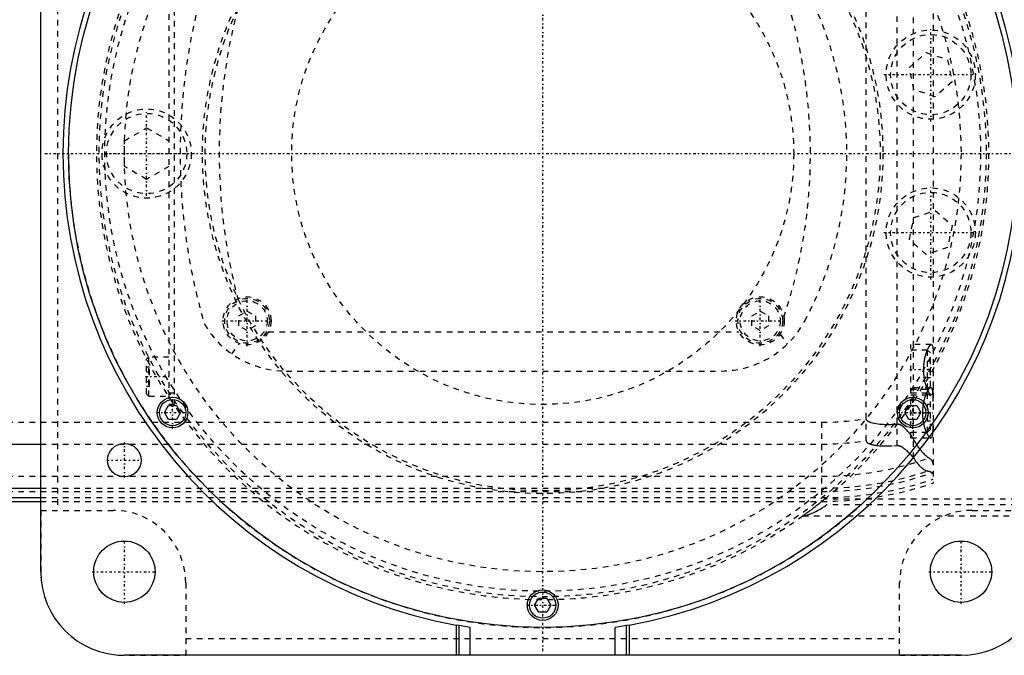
# Model space of a CAD drawing. Extents: x -502 to 174, y -90 to 90.
# Tile 11 of 13: x -94 to 83, y -90 to 24. Entities that reach past the tile are written whole.
import ezdxf

# ---------------------------------------------------------------- set-up
doc = ezdxf.new("R2010")
doc.units = 0
doc.linetypes.add('CENTER', pattern=[1.5, 0.45, -0.5, 0.05, -0.5])
doc.linetypes.add('DASHED', pattern=[2, 1, -1])
for name, color, linetype in [('AM_0', 7, 'CONTINUOUS'), ('AM_3', 7, 'DASHED'), ('AM_7', 7, 'CENTER')]:
    doc.layers.add(name, color=color, linetype=linetype)

msp = doc.modelspace()

# ---------------------------------------------------------------- linework, layer by layer
at = {"layer": 'AM_0', "color": 7, "linetype": 'CONTINUOUS'}
for p, q in [((-90, -75), (-90, 75)), ((-67.79, -46.46), (-67.07, -45.21)), ((-67.07, -45.21), (-65.63, -45.21)), ((-65.63, -45.21), (-64.91, -46.46)), ((64.91, -46.46), (65.63, -45.21)), ((65.63, -45.21), (67.07, -45.21)), ((67.07, -45.21), (67.79, -46.46)), ((-67.07, -47.71), (-67.79, -46.46)), ((-64.91, -46.46), (-65.63, -47.71)), ((65.63, -47.71), (64.91, -46.46)), ((67.79, -46.46), (67.07, -47.71)), ((-65.63, -47.71), (-67.07, -47.71)), ((67.07, -47.71), (65.63, -47.71)), ((-240, -52.11), (-90, -52.11)), ((-240, -60.02), (-90, -60.02)), ((-240, -61.72), (-90, -61.72)), ((-240, -62.39), (-90, -62.39)), ((-1.44, -81), (-0.72, -79.75)), ((-0.72, -82.25), (-1.44, -81)), ((-0.72, -79.75), (0.72, -79.75)), ((0.72, -79.75), (1.44, -81)), ((1.44, -81), (0.72, -82.25)), ((0.72, -82.25), (-0.72, -82.25)), ((-15.5, -84.59), (-15.5, -90)), ((-15, -84.68), (-15.5, -84.59)), ((-15, -90), (-15, -84.68)), ((-13, -85.01), (-15, -84.68)), ((15, -84.68), (13, -85.01)), ((15.5, -84.59), (15, -84.68)), ((15, -90), (15, -84.68)), ((15.5, -84.59), (15.5, -90)), ((-13, -90), (-13, -85.01)), ((13, -90), (13, -85.01)), ((75, -90), (-75, -90))]:
    msp.add_line(p, q, dxfattribs=at)
for centre, radius in [((0, 0), 85), ((-66.35, -46.46), 2.75), ((-66.35, -46.46), 2.35), ((66.35, -46.46), 2.75), ((66.35, -46.46), 2.35), ((-75, -55), 3), ((-75, -75), 5.5), ((75, -75), 5.5), ((0, -81), 2.75), ((0, -81), 2.35)]:
    msp.add_circle(centre, radius, dxfattribs=at)
for centre, radius, start, end in [((0, 0), 86, 100.3833, 259.6167), ((0, 0), 86, 280.3833, 79.6167), ((-75, -75), 15, 180, 270), ((75, -75), 15, 270, 0)]:
    msp.add_arc(centre, radius, start, end, dxfattribs=at)
at = {"layer": 'AM_3', "color": 6, "linetype": 'DASHED'}
for p, q in [((-87, 64), (-87, -64)), ((70, 59.1), (70, -59.1)), ((66.48, -54.6), (66.48, 54.6)), ((58, -51.49), (58, 51.49)), ((63.58, -52.38), (63.58, 52.38)), ((-67, 45), (-67, -45)), ((-66, -45.21), (-66, 45.21)), ((65.74, 15.44), (68.77, 18.12)), ((68.77, 18.12), (72.6, 16.83)), ((72.6, 16.83), (73.41, 12.87)), ((66.55, 11.48), (65.74, 15.44)), ((73.41, 12.87), (70.38, 10.19)), ((70.38, 10.19), (66.55, 11.48)), ((-75, 2.31), (-71, 4.62)), ((-71, 4.62), (-67, 2.31)), ((-75, -2.31), (-75, 2.31)), ((-71, -4.62), (-75, -2.31)), ((-67, -2.31), (-71, -4.62)), ((66.55, -11.48), (70.38, -10.19)), ((70.38, -10.19), (73.41, -12.87)), ((65.74, -15.44), (66.55, -11.48)), ((73.41, -12.87), (72.6, -16.83)), ((68.77, -18.12), (65.74, -15.44)), ((72.6, -16.83), (68.77, -18.12)), ((-54.5, -29.13), (-53, -28.27)), ((-54.5, -30.87), (-54.5, -29.13)), ((-53, -28.27), (-51.5, -29.13)), ((-51.5, -29.13), (-51.5, -30.87)), ((37.5, -29.13), (39, -28.27)), ((37.5, -30.87), (37.5, -29.13)), ((39, -28.27), (40.5, -29.13)), ((40.5, -29.13), (40.5, -30.87)), ((-53, -31.73), (-54.5, -30.87)), ((-51.5, -30.87), (-53, -31.73)), ((39, -31.73), (37.5, -30.87)), ((40.5, -30.87), (39, -31.73)), ((-49.19, -32), (35.19, -32)), ((42.58, -32.38), (43.84, -34.2)), ((-55.72, -35.94), (-54.39, -34.07)), ((69.69, -34.25), (66, -34.25)), ((66, -51), (66, -34.25)), ((69, -35.25), (66, -35.25)), ((69.5, -35.75), (69, -35.25)), ((69, -42.25), (69, -35.25)), ((-70.6, -36.5), (-71, -36.9)), ((-71, -43.1), (-71, -36.9)), ((-67, -36.5), (-70.6, -36.5)), ((-70.6, -43.5), (-70.6, -36.5)), ((69.5, -41.75), (69.5, -35.75)), ((-71, -38.27), (-70.5, -38.27)), ((-70.5, -41.73), (-70.5, -38.27)), ((69.5, -37.25), (69, -37.25)), ((69.5, -38.75), (69, -38.75)), ((-71, -39.13), (-70.5, -39.13)), ((-46, -39), (32, -39)), ((69.5, -40.25), (69, -40.25)), ((-71, -40.87), (-70.5, -40.87)), ((-71, -41.73), (-70.5, -41.73)), ((69.59, -42), (66, -42)), ((66, -42.25), (69, -42.25)), ((69, -42.25), (69.5, -41.75)), ((-71, -43.1), (-70.6, -43.5)), ((-70.6, -43.5), (-67, -43.5)), ((-66, -43), (-67, -43)), ((69, -43), (66, -43)), ((66, -43.25), (69.69, -43.25)), ((69.5, -43.5), (69, -43)), ((69, -50), (69, -43)), ((69.5, -49.5), (69.5, -43.5)), ((-66, -45), (-67, -45)), ((69.5, -45), (69, -45)), ((69.5, -46.5), (69, -46.5)), ((-240, -48.19), (50, -48.19)), ((50, -48.19), (50, -62.39)), ((69.5, -48), (69, -48)), ((66, -50), (69, -50)), ((66, -51), (69.59, -51)), ((69, -50), (69.5, -49.5)), ((-90, -52.11), (50, -52.11)), ((-240, -57.89), (50, -57.89)), ((-240, -60.6), (50, -60.6)), ((-90, -60.02), (50, -60.02)), ((-90, -61.72), (50, -61.72)), ((-90, -62.39), (50, -62.39)), ((125, -62), (50.56, -62)), ((125, -63), (50.91, -63)), ((-89.96, -64), (-89.96, -76.12)), ((-89.96, -64), (-77, -64)), ((46.64, -65), (90, -65)), ((77, -64), (89.96, -64)), ((-64, -77), (-64, -89.96)), ((64, -89.96), (64, -77)), ((-64, -87), (64, -87)), ((-76.12, -89.96), (-64, -89.96)), ((64, -89.96), (76.12, -89.96))]:
    msp.add_line(p, q, dxfattribs=at)
for points in [[(68.45, -40.43, 0), (68.45, -40.39, 0), (68.44, -40.31, 0), (68.42, -40.23, 0), (68.42, -40.19, 0), (68.41, -40.15, 0), (68.4, -40.07, 0), (68.39, -39.99, 0), (68.38, -39.91, 0), (68.37, -39.83, 0), (68.37, -39.75, 0), (68.36, -39.71, 0), (68.36, -39.67, 0), (68.35, -39.59, 0), (68.34, -39.51, 0), (68.34, -39.43, 0), (68.33, -39.34, 0), (68.33, -39.26, 0), (68.33, -39.22, 0), (68.33, -39.18, 0), (68.32, -39.1, 0), (68.32, -39.02, 0), (68.32, -38.98, 0), (68.32, -38.94, 0), (68.32, -38.86, 0), (68.32, -38.78, 0), (68.32, -38.74, 0), (68.32, -38.7, 0), (68.32, -38.62, 0), (68.32, -38.54, 0), (68.32, -38.46, 0), (68.32, -38.38, 0), (68.33, -38.3, 0), (68.33, -38.26, 0), (68.33, -38.22, 0), (68.33, -38.13, 0), (68.34, -38.05, 0), (68.35, -37.97, 0), (68.35, -37.89, 0), (68.36, -37.81, 0), (68.36, -37.77, 0), (68.37, -37.73, 0), (68.38, -37.65, 0), (68.38, -37.57, 0), (68.39, -37.49, 0), (68.4, -37.41, 0), (68.42, -37.33, 0), (68.42, -37.29, 0), (68.43, -37.25, 0), (68.44, -37.17, 0), (68.45, -37.09, 0), (68.46, -37.02, 0), (68.48, -36.94, 0), (68.49, -36.86, 0), (68.5, -36.83, 0), (68.51, -36.79, 0), (68.52, -36.71, 0), (68.54, -36.64, 0), (68.55, -36.57, 0), (68.57, -36.5, 0), (68.59, -36.43, 0), (68.59, -36.39, 0), (68.6, -36.36, 0), (68.62, -36.29, 0), (68.64, -36.22, 0), (68.65, -36.19, 0), (68.66, -36.15, 0), (68.67, -36.09, 0), (68.69, -36.02, 0), (68.7, -35.99, 0), (68.71, -35.96, 0), (68.73, -35.9, 0), (68.75, -35.84, 0), (68.77, -35.78, 0), (68.79, -35.72, 0), (68.81, -35.66, 0), (68.82, -35.63, 0), (68.83, -35.6, 0), (68.85, -35.55, 0), (68.87, -35.5, 0), (68.89, -35.44, 0), (68.91, -35.39, 0), (68.93, -35.34, 0), (68.94, -35.31, 0), (68.95, -35.29, 0), (68.97, -35.24, 0), (68.99, -35.19, 0), (69.01, -35.14, 0), (69.03, -35.09, 0), (69.05, -35.05, 0), (69.06, -35.02, 0), (69.07, -35, 0), (69.09, -34.96, 0), (69.12, -34.91, 0), (69.14, -34.87, 0), (69.16, -34.83, 0), (69.18, -34.79, 0), (69.19, -34.77, 0), (69.2, -34.75, 0), (69.22, -34.72, 0), (69.24, -34.68, 0), (69.26, -34.65, 0), (69.28, -34.61, 0), (69.3, -34.58, 0), (69.31, -34.57, 0), (69.33, -34.55, 0), (69.35, -34.52, 0), (69.37, -34.5, 0), (69.38, -34.48, 0), (69.39, -34.47, 0), (69.41, -34.44, 0), (69.42, -34.42, 0), (69.43, -34.41, 0), (69.44, -34.4, 0), (69.46, -34.38, 0), (69.48, -34.36, 0), (69.5, -34.34, 0), (69.52, -34.33, 0), (69.54, -34.31, 0), (69.54, -34.31, 0), (69.55, -34.3, 0), (69.57, -34.29, 0), (69.59, -34.28, 0), (69.6, -34.27, 0), (69.62, -34.26, 0), (69.63, -34.26, 0), (69.64, -34.26, 0), (69.65, -34.25, 0), (69.66, -34.25, 0), (69.68, -34.25, 0), (69.69, -34.25, 0)], [(69.69, -34.25, 0), (69.7, -34.25, 0), (69.74, -34.26, 0), (69.78, -34.28, 0), (69.79, -34.3, 0), (69.81, -34.32, 0), (69.84, -34.36, 0), (69.87, -34.42, 0), (69.89, -34.48, 0), (69.91, -34.56, 0), (69.93, -34.65, 0), (69.94, -34.7, 0), (69.95, -34.75, 0), (69.96, -34.86, 0), (69.97, -34.99, 0), (69.98, -35.11, 0), (69.99, -35.25, 0), (69.99, -35.4, 0), (69.99, -35.47, 0), (70, -35.55, 0), (70, -35.71, 0), (70, -35.87, 0), (70, -35.96, 0)], [(69.69, -43.25, 0), (69.66, -43.25, 0), (69.6, -43.23, 0), (69.54, -43.19, 0), (69.51, -43.16, 0), (69.47, -43.13, 0), (69.4, -43.05, 0), (69.33, -42.96, 0), (69.25, -42.84, 0), (69.18, -42.7, 0), (69.1, -42.55, 0), (69.06, -42.47, 0), (69.02, -42.39, 0), (68.94, -42.21, 0), (68.87, -42.01, 0), (68.8, -41.81, 0), (68.73, -41.59, 0), (68.66, -41.36, 0), (68.63, -41.23, 0), (68.59, -41.11, 0), (68.53, -40.84, 0), (68.5, -40.68, 0), (68.49, -40.64, 0), (68.48, -40.59, 0), (68.48, -40.57, 0), (68.48, -40.54, 0), (68.47, -40.5, 0), (68.46, -40.45, 0), (68.45, -40.43, 0)], [(69.59, -42, 0), (69.58, -42, 0), (69.55, -42, 0), (69.52, -42.01, 0), (69.51, -42.02, 0), (69.49, -42.02, 0), (69.46, -42.04, 0), (69.43, -42.06, 0), (69.4, -42.08, 0), (69.37, -42.1, 0), (69.33, -42.13, 0), (69.32, -42.15, 0), (69.3, -42.17, 0), (69.26, -42.2, 0), (69.23, -42.25, 0), (69.19, -42.29, 0), (69.16, -42.34, 0), (69.12, -42.39, 0), (69.1, -42.42, 0), (69.08, -42.45, 0), (69.05, -42.51, 0), (69.01, -42.57, 0), (68.99, -42.6, 0), (68.97, -42.63, 0), (68.93, -42.7, 0), (68.9, -42.77, 0), (68.88, -42.81, 0), (68.86, -42.85, 0), (68.82, -42.92, 0), (68.78, -43, 0), (68.75, -43.09, 0), (68.71, -43.17, 0), (68.68, -43.26, 0), (68.66, -43.3, 0), (68.64, -43.34, 0), (68.61, -43.43, 0), (68.58, -43.53, 0), (68.54, -43.62, 0), (68.51, -43.73, 0), (68.48, -43.83, 0), (68.46, -43.88, 0), (68.45, -43.93, 0), (68.42, -44.04, 0), (68.39, -44.16, 0), (68.36, -44.27, 0), (68.33, -44.39, 0), (68.3, -44.51, 0), (68.29, -44.57, 0), (68.28, -44.63, 0), (68.25, -44.75, 0), (68.23, -44.87, 0), (68.21, -45, 0), (68.19, -45.13, 0), (68.17, -45.26, 0), (68.16, -45.32, 0), (68.15, -45.39, 0), (68.14, -45.52, 0), (68.13, -45.65, 0), (68.12, -45.78, 0), (68.11, -45.91, 0), (68.1, -46.04, 0), (68.1, -46.11, 0), (68.09, -46.17, 0), (68.09, -46.31, 0), (68.09, -46.44, 0), (68.09, -46.5, 0), (68.09, -46.56, 0), (68.09, -46.69, 0), (68.09, -46.83, 0), (68.1, -46.89, 0), (68.1, -46.96, 0), (68.11, -47.09, 0), (68.12, -47.22, 0), (68.13, -47.35, 0), (68.14, -47.48, 0), (68.15, -47.61, 0), (68.16, -47.68, 0), (68.17, -47.74, 0), (68.19, -47.87, 0), (68.21, -48, 0), (68.23, -48.13, 0), (68.25, -48.25, 0), (68.28, -48.37, 0), (68.29, -48.43, 0), (68.3, -48.49, 0), (68.33, -48.61, 0), (68.36, -48.73, 0), (68.39, -48.84, 0), (68.42, -48.96, 0), (68.45, -49.07, 0), (68.46, -49.12, 0), (68.48, -49.17, 0), (68.51, -49.27, 0), (68.54, -49.38, 0), (68.58, -49.47, 0), (68.61, -49.57, 0), (68.64, -49.66, 0), (68.66, -49.7, 0), (68.68, -49.74, 0), (68.71, -49.83, 0), (68.75, -49.91, 0), (68.78, -50, 0), (68.82, -50.08, 0), (68.86, -50.15, 0), (68.88, -50.19, 0), (68.9, -50.23, 0), (68.93, -50.3, 0), (68.97, -50.37, 0), (68.99, -50.4, 0), (69.01, -50.43, 0), (69.05, -50.49, 0), (69.08, -50.55, 0), (69.1, -50.58, 0), (69.12, -50.61, 0), (69.16, -50.66, 0), (69.19, -50.71, 0), (69.23, -50.75, 0), (69.26, -50.8, 0), (69.3, -50.83, 0), (69.32, -50.85, 0), (69.33, -50.87, 0), (69.37, -50.9, 0), (69.4, -50.92, 0), (69.43, -50.94, 0), (69.46, -50.96, 0), (69.49, -50.98, 0), (69.51, -50.98, 0), (69.52, -50.99, 0), (69.55, -51, 0), (69.58, -51, 0), (69.59, -51, 0)], [(70, -44.5, 0), (70, -44.38, 0), (70, -44.13, 0), (70, -43.9, 0), (69.99, -43.78, 0), (69.99, -43.67, 0), (69.99, -43.47, 0), (69.98, -43.27, 0), (69.97, -43.09, 0), (69.96, -42.92, 0), (69.94, -42.75, 0), (69.93, -42.68, 0), (69.92, -42.6, 0), (69.9, -42.47, 0), (69.87, -42.35, 0), (69.84, -42.25, 0), (69.8, -42.17, 0), (69.76, -42.1, 0), (69.74, -42.07, 0), (69.72, -42.05, 0), (69.67, -42.02, 0), (69.62, -42, 0), (69.59, -42, 0)], [(70, -41.54, 0), (70, -41.63, 0), (70, -41.79, 0), (70, -41.95, 0), (69.99, -42.03, 0), (69.99, -42.1, 0), (69.99, -42.25, 0), (69.98, -42.39, 0), (69.97, -42.51, 0), (69.96, -42.64, 0), (69.95, -42.75, 0), (69.94, -42.8, 0), (69.93, -42.85, 0), (69.91, -42.94, 0), (69.89, -43.02, 0), (69.87, -43.08, 0), (69.84, -43.14, 0), (69.81, -43.18, 0), (69.79, -43.2, 0), (69.78, -43.22, 0), (69.74, -43.24, 0), (69.7, -43.25, 0), (69.69, -43.25, 0)], [(63.58, -48.57, 0), (63.41, -48.58, 0), (63.07, -48.6, 0), (62.74, -48.62, 0), (62.57, -48.62, 0), (62.4, -48.63, 0), (62.07, -48.63, 0), (61.74, -48.63, 0), (61.42, -48.63, 0), (61.1, -48.62, 0), (60.78, -48.6, 0), (60.62, -48.58, 0), (60.46, -48.57, 0), (60.14, -48.54, 0), (59.8, -48.49, 0), (59.46, -48.43, 0), (59.13, -48.35, 0), (58.95, -48.3, 0), (58.9, -48.28, 0), (58.85, -48.27, 0), (58.82, -48.26, 0), (58.8, -48.25, 0), (58.75, -48.23, 0), (58.69, -48.21, 0), (58.67, -48.2, 0), (58.64, -48.19, 0), (58.59, -48.16, 0), (58.54, -48.14, 0), (58.51, -48.13, 0), (58.49, -48.11, 0), (58.44, -48.09, 0), (58.39, -48.06, 0), (58.34, -48.03, 0), (58.3, -48, 0), (58.25, -47.97, 0), (58.23, -47.95, 0), (58.21, -47.93, 0), (58.19, -47.91, 0), (58.18, -47.9, 0), (58.17, -47.9, 0), (58.17, -47.89, 0), (58.17, -47.89, 0), (58.16, -47.88, 0), (58.15, -47.88, 0), (58.15, -47.87, 0), (58.14, -47.86, 0), (58.13, -47.86, 0), (58.13, -47.85, 0), (58.13, -47.85, 0), (58.12, -47.84, 0), (58.12, -47.83, 0), (58.11, -47.83, 0), (58.11, -47.82, 0), (58.1, -47.81, 0), (58.1, -47.81, 0), (58.09, -47.81, 0), (58.09, -47.8, 0), (58.08, -47.79, 0), (58.08, -47.78, 0), (58.07, -47.78, 0), (58.07, -47.77, 0), (58.07, -47.76, 0), (58.07, -47.76, 0), (58.06, -47.75, 0), (58.06, -47.74, 0), (58.05, -47.73, 0), (58.05, -47.73, 0), (58.04, -47.72, 0), (58.04, -47.71, 0), (58.04, -47.71, 0), (58.04, -47.7, 0), (58.03, -47.69, 0), (58.03, -47.69, 0), (58.03, -47.68, 0), (58.03, -47.67, 0), (58.02, -47.67, 0), (58.02, -47.66, 0), (58.02, -47.66, 0), (58.02, -47.65, 0), (58.02, -47.64, 0), (58.01, -47.63, 0), (58.01, -47.62, 0), (58.01, -47.61, 0), (58.01, -47.61, 0), (58.01, -47.6, 0), (58.01, -47.59, 0), (58, -47.58, 0), (58, -47.57, 0), (58, -47.57, 0), (58, -47.56, 0), (58, -47.55, 0), (58, -47.55, 0), (58, -47.54, 0), (58, -47.53, 0), (58, -47.52, 0)], [(66.48, -51.17, 0), (66.4, -51.06, 0), (66.26, -50.84, 0), (66.11, -50.63, 0), (66.03, -50.53, 0), (65.95, -50.43, 0), (65.8, -50.23, 0), (65.65, -50.04, 0), (65.49, -49.85, 0), (65.34, -49.68, 0), (65.19, -49.52, 0), (65.11, -49.44, 0), (65.03, -49.36, 0), (64.88, -49.22, 0), (64.74, -49.09, 0), (64.58, -48.96, 0), (64.49, -48.89, 0), (64.46, -48.88, 0), (64.43, -48.86, 0), (64.42, -48.85, 0), (64.41, -48.84, 0), (64.38, -48.82, 0), (64.35, -48.8, 0), (64.32, -48.78, 0), (64.29, -48.77, 0), (64.26, -48.75, 0), (64.25, -48.74, 0), (64.24, -48.73, 0), (64.21, -48.72, 0), (64.18, -48.7, 0), (64.16, -48.7, 0), (64.15, -48.69, 0), (64.12, -48.68, 0), (64.08, -48.66, 0), (64.07, -48.66, 0), (64.05, -48.65, 0), (64.02, -48.64, 0), (63.99, -48.63, 0), (63.96, -48.62, 0), (63.93, -48.61, 0), (63.9, -48.6, 0), (63.88, -48.59, 0), (63.86, -48.59, 0), (63.83, -48.58, 0), (63.8, -48.58, 0), (63.76, -48.57, 0), (63.73, -48.57, 0), (63.7, -48.57, 0), (63.68, -48.57, 0), (63.66, -48.57, 0), (63.63, -48.57, 0), (63.6, -48.57, 0), (63.58, -48.57, 0)], [(69.59, -51, 0), (69.62, -51, 0), (69.67, -50.98, 0), (69.72, -50.95, 0), (69.74, -50.93, 0), (69.76, -50.9, 0), (69.8, -50.83, 0), (69.84, -50.75, 0), (69.87, -50.65, 0), (69.9, -50.53, 0), (69.92, -50.4, 0), (69.93, -50.32, 0), (69.94, -50.25, 0), (69.96, -50.08, 0), (69.97, -49.91, 0), (69.98, -49.73, 0), (69.99, -49.53, 0), (69.99, -49.33, 0), (69.99, -49.22, 0), (70, -49.1, 0), (70, -48.87, 0), (70, -48.62, 0), (70, -48.5, 0)], [(69.24, -54.6, 0), (69.18, -54.57, 0), (69.06, -54.49, 0), (68.94, -54.39, 0), (68.87, -54.34, 0), (68.8, -54.28, 0), (68.66, -54.16, 0), (68.52, -54.02, 0), (68.37, -53.87, 0), (68.21, -53.71, 0), (68.05, -53.53, 0), (67.97, -53.43, 0), (67.89, -53.34, 0), (67.72, -53.13, 0), (67.56, -52.91, 0), (67.39, -52.68, 0), (67.22, -52.44, 0), (67.05, -52.18, 0), (66.97, -52.04, 0), (66.88, -51.91, 0), (66.72, -51.62, 0), (66.55, -51.33, 0), (66.48, -51.17, 0)], [(58, -51.49, 0), (58, -51.5, 0), (58, -51.52, 0), (58, -51.54, 0), (58, -51.55, 0), (58.01, -51.56, 0), (58.01, -51.58, 0), (58.02, -51.6, 0), (58.02, -51.62, 0), (58.03, -51.64, 0), (58.04, -51.66, 0), (58.04, -51.66, 0), (58.05, -51.67, 0), (58.06, -51.69, 0), (58.07, -51.71, 0), (58.08, -51.72, 0), (58.09, -51.74, 0), (58.1, -51.75, 0), (58.11, -51.76, 0), (58.12, -51.77, 0), (58.13, -51.78, 0), (58.15, -51.8, 0), (58.15, -51.81, 0), (58.16, -51.81, 0), (58.17, -51.83, 0), (58.19, -51.84, 0), (58.2, -51.84, 0), (58.2, -51.85, 0), (58.22, -51.86, 0), (58.23, -51.87, 0), (58.25, -51.88, 0), (58.26, -51.89, 0), (58.28, -51.91, 0), (58.29, -51.91, 0), (58.3, -51.92, 0), (58.31, -51.93, 0), (58.33, -51.94, 0), (58.35, -51.95, 0), (58.37, -51.96, 0), (58.38, -51.97, 0), (58.39, -51.97, 0), (58.4, -51.98, 0), (58.42, -51.99, 0), (58.44, -51.99, 0), (58.5, -52.02, 0), (58.61, -52.07, 0), (58.72, -52.11, 0), (58.78, -52.13, 0), (58.83, -52.14, 0), (58.94, -52.18, 0), (59.06, -52.21, 0), (59.17, -52.23, 0), (59.29, -52.26, 0), (59.41, -52.28, 0), (59.47, -52.29, 0), (59.53, -52.3, 0), (59.65, -52.32, 0), (59.77, -52.34, 0), (59.83, -52.35, 0)], [(59.83, -52.35, 0), (59.94, -52.36, 0), (60.15, -52.38, 0), (60.36, -52.4, 0), (60.46, -52.41, 0), (60.56, -52.42, 0), (60.76, -52.43, 0), (60.96, -52.44, 0), (61.68, -52.45, 0), (62.94, -52.42, 0), (63.58, -52.38, 0)], [(63.58, -52.38, 0), (63.6, -52.38, 0), (63.63, -52.38, 0), (63.66, -52.38, 0), (63.67, -52.38, 0), (63.69, -52.38, 0), (63.72, -52.38, 0), (63.75, -52.38, 0), (63.77, -52.38, 0), (63.8, -52.38, 0), (63.83, -52.39, 0), (63.85, -52.39, 0), (63.86, -52.39, 0), (63.89, -52.4, 0), (63.92, -52.41, 0), (63.95, -52.41, 0), (63.98, -52.42, 0), (64.01, -52.43, 0), (64.02, -52.43, 0), (64.04, -52.44, 0), (64.06, -52.45, 0), (64.09, -52.46, 0), (64.11, -52.46, 0), (64.12, -52.47, 0), (64.15, -52.48, 0), (64.17, -52.49, 0), (64.19, -52.5, 0), (64.2, -52.5, 0), (64.23, -52.51, 0), (64.26, -52.53, 0), (64.28, -52.54, 0), (64.31, -52.55, 0), (64.34, -52.57, 0), (64.35, -52.57, 0), (64.36, -52.58, 0), (64.39, -52.6, 0), (64.41, -52.61, 0), (64.5, -52.66, 0), (64.65, -52.76, 0), (64.81, -52.88, 0), (64.96, -53, 0), (65.04, -53.06, 0), (65.12, -53.13, 0), (65.27, -53.27, 0), (65.43, -53.43, 0), (65.6, -53.59, 0), (65.76, -53.76, 0), (65.92, -53.94, 0), (66, -54.03, 0), (66.08, -54.12, 0), (66.24, -54.31, 0), (66.4, -54.5, 0), (66.48, -54.6, 0)], [(66.48, -54.6, 0), (66.55, -54.72, 0), (66.7, -54.94, 0), (66.85, -55.16, 0), (66.92, -55.26, 0), (67, -55.36, 0), (67.15, -55.55, 0), (67.3, -55.73, 0), (67.46, -55.9, 0), (67.61, -56.06, 0), (67.76, -56.2, 0), (67.83, -56.27, 0), (67.91, -56.33, 0), (68.05, -56.45, 0), (68.19, -56.55, 0), (68.33, -56.65, 0), (68.46, -56.73, 0), (68.59, -56.8, 0), (68.66, -56.82, 0), (68.72, -56.85, 0), (68.84, -56.89, 0), (68.95, -56.92, 0), (69.01, -56.93, 0)], [(70, -55.78, 0), (70, -55.74, 0), (69.99, -55.66, 0), (69.99, -55.58, 0), (69.98, -55.55, 0), (69.97, -55.51, 0), (69.95, -55.44, 0), (69.93, -55.37, 0), (69.9, -55.3, 0), (69.87, -55.23, 0), (69.84, -55.16, 0), (69.82, -55.13, 0), (69.79, -55.1, 0), (69.75, -55.03, 0), (69.7, -54.97, 0), (69.64, -54.91, 0), (69.58, -54.85, 0), (69.51, -54.79, 0), (69.48, -54.76, 0), (69.44, -54.73, 0), (69.37, -54.68, 0), (69.28, -54.63, 0), (69.24, -54.6, 0)], [(69.01, -56.93, 0), (69.06, -56.94, 0), (69.17, -56.96, 0), (69.27, -56.98, 0), (69.32, -56.99, 0), (69.36, -57, 0), (69.45, -57.03, 0), (69.53, -57.06, 0), (69.6, -57.09, 0), (69.67, -57.12, 0), (69.73, -57.15, 0), (69.76, -57.17, 0), (69.79, -57.19, 0), (69.83, -57.23, 0), (69.88, -57.27, 0), (69.91, -57.31, 0), (69.94, -57.36, 0), (69.96, -57.4, 0), (69.97, -57.43, 0), (69.98, -57.45, 0), (69.99, -57.5, 0), (70, -57.55, 0), (70, -57.58, 0)], [(50.56, -62, 0), (50.43, -62.11, 0), (50.16, -62.32, 0), (49.88, -62.54, 0), (49.74, -62.65, 0), (49.61, -62.76, 0), (49.33, -62.98, 0), (49.05, -63.2, 0), (48.77, -63.41, 0), (48.51, -63.62, 0), (48.25, -63.82, 0), (48.12, -63.91, 0), (47.99, -64, 0), (47.85, -64.11, 0), (47.81, -64.14, 0), (47.77, -64.17, 0), (47.76, -64.18, 0), (47.74, -64.2, 0), (47.7, -64.23, 0), (47.66, -64.25, 0), (47.62, -64.28, 0), (47.59, -64.31, 0), (47.55, -64.34, 0), (47.53, -64.35, 0), (47.51, -64.36, 0), (47.48, -64.39, 0), (47.44, -64.42, 0), (47.4, -64.44, 0), (47.37, -64.47, 0), (47.33, -64.49, 0), (47.32, -64.51, 0), (47.3, -64.52, 0), (47.26, -64.55, 0), (47.23, -64.57, 0), (47.2, -64.6, 0), (47.16, -64.62, 0), (47.13, -64.64, 0), (47.11, -64.65, 0), (47.1, -64.67, 0), (47.07, -64.69, 0), (47.04, -64.71, 0), (47.01, -64.73, 0), (46.98, -64.75, 0), (46.95, -64.77, 0), (46.94, -64.78, 0), (46.92, -64.79, 0), (46.9, -64.81, 0), (46.87, -64.83, 0), (46.86, -64.84, 0), (46.85, -64.85, 0), (46.83, -64.86, 0), (46.81, -64.88, 0), (46.8, -64.89, 0), (46.79, -64.89, 0), (46.77, -64.91, 0), (46.75, -64.92, 0), (46.73, -64.93, 0), (46.72, -64.94, 0), (46.7, -64.95, 0), (46.7, -64.96, 0), (46.69, -64.96, 0), (46.68, -64.97, 0), (46.67, -64.98, 0), (46.66, -64.98, 0), (46.65, -64.99, 0), (46.65, -64.99, 0), (46.64, -65, 0), (46.64, -65, 0), (46.64, -65, 0), (46.64, -65, 0), (46.64, -65, 0)], [(46.81, -65, 0), (46.82, -65, 0), (46.83, -65, 0), (46.85, -65, 0), (46.86, -65, 0), (46.87, -64.99, 0), (46.89, -64.99, 0), (46.91, -64.99, 0), (46.93, -64.98, 0), (46.96, -64.98, 0), (46.98, -64.97, 0), (47, -64.97, 0), (47.01, -64.97, 0), (47.03, -64.96, 0), (47.06, -64.95, 0), (47.09, -64.94, 0), (47.12, -64.94, 0), (47.15, -64.93, 0), (47.16, -64.92, 0), (47.18, -64.92, 0), (47.21, -64.91, 0), (47.24, -64.9, 0), (47.25, -64.89, 0), (47.27, -64.89, 0), (47.3, -64.88, 0), (47.34, -64.87, 0), (47.35, -64.86, 0), (47.37, -64.86, 0), (47.4, -64.85, 0), (47.44, -64.83, 0), (47.47, -64.82, 0), (47.5, -64.81, 0), (47.54, -64.8, 0), (47.56, -64.79, 0), (47.57, -64.79, 0), (47.61, -64.77, 0), (47.64, -64.76, 0), (47.77, -64.71, 0), (47.99, -64.62, 0), (48.23, -64.53, 0), (48.47, -64.42, 0), (48.6, -64.36, 0), (48.73, -64.3, 0), (48.99, -64.18, 0), (49.25, -64.05, 0), (49.51, -63.91, 0), (49.77, -63.76, 0), (50.04, -63.61, 0), (50.17, -63.53, 0), (50.29, -63.45, 0), (50.55, -63.28, 0), (50.69, -63.17, 0), (50.73, -63.14, 0), (50.77, -63.11, 0), (50.79, -63.09, 0), (50.81, -63.08, 0), (50.85, -63.05, 0), (50.89, -63.02, 0), (50.91, -63, 0)]]:
    msp.add_polyline3d(points, dxfattribs=at)
for centre, radius in [((0, 0), 79.5), ((0, 0), 78.5), ((0, 0), 75), ((0, 0), 61), ((0, 0), 60.5), ((0, 0), 45), ((69.57, 14.16), 8), ((69.57, 14.16), 7.2), ((-71, 0), 8), ((-71, 0), 7.2), ((69.57, -14.16), 8), ((69.57, -14.16), 7.2), ((-53, -30), 4.3), ((-53, -30), 4), ((-53, -30), 3.6), ((39, -30), 4.3), ((39, -30), 4), ((39, -30), 3.6)]:
    msp.add_circle(centre, radius, dxfattribs=at)
for centre, radius, start, end in [((0, 0), 80, 54.3409, 305.6591), ((0, 0), 80, 309.195, 50.805), ((45, 0), 110, 163.8371, 196.1629), ((-8.97, 0), 63.5, 331.7631, 28.2369), ((-45, 0), 93, 341.6079, 18.3921), ((45, 0), 103, 165.3606, 194.6394), ((0, 0), 85, 180, 312.1683), ((-46, -22), 17, 210.4702, 270), ((32, -22), 17, 270, 331.7631), ((50, 0), 48.19, 270, 279.5555), ((50, 0), 52.11, 270, 278.8311), ((50, 0), 57.89, 270, 289.4116), ((50, 0), 60.02, 270, 288.4632), ((50, 0), 60.6, 270, 289.2721), ((50, 0), 61.72, 270, 288.9064), ((50, 0), 62.39, 270, 288.6977), ((-77, -77), 13, 0, 90), ((77, -77), 13, 90, 180)]:
    msp.add_arc(centre, radius, start, end, dxfattribs=at)
at = {"layer": 'AM_7', "color": 4, "linetype": 'CENTER'}
for p, q in [((0, -89.25), (0, 89.25)), ((69.57, 5.76), (69.57, 22.56)), ((61.17, 14.16), (77.97, 14.16)), ((-71, -7.56), (-71, 7.56)), ((-89.25, 0), (89.25, 0)), ((-78.56, 0), (-63.44, 0)), ((69.57, -22.56), (69.57, -5.76)), ((61.17, -14.16), (77.97, -14.16)), ((-53, -34.52), (-53, -25.48)), ((39, -34.52), (39, -25.48)), ((-57.52, -30), (-48.48, -30)), ((34.48, -30), (43.52, -30)), ((65.8, -38.75), (70.2, -38.75)), ((-71.2, -40), (-66.8, -40)), ((-66.35, -49.35), (-66.35, -43.57)), ((66.35, -49.35), (66.35, -43.57)), ((-69.24, -46.46), (-63.46, -46.46)), ((63.46, -46.46), (69.24, -46.46)), ((65.8, -46.5), (70.2, -46.5)), ((-75, -58.15), (-75, -51.85)), ((-78.15, -55), (-71.85, -55)), ((-75, -80.78), (-75, -69.22)), ((75, -80.78), (75, -69.22)), ((-80.78, -75), (-69.22, -75)), ((69.22, -75), (80.78, -75)), ((-2.89, -81), (2.89, -81))]:
    msp.add_line(p, q, dxfattribs=at)

doc.saveas('drawing.dxf')
